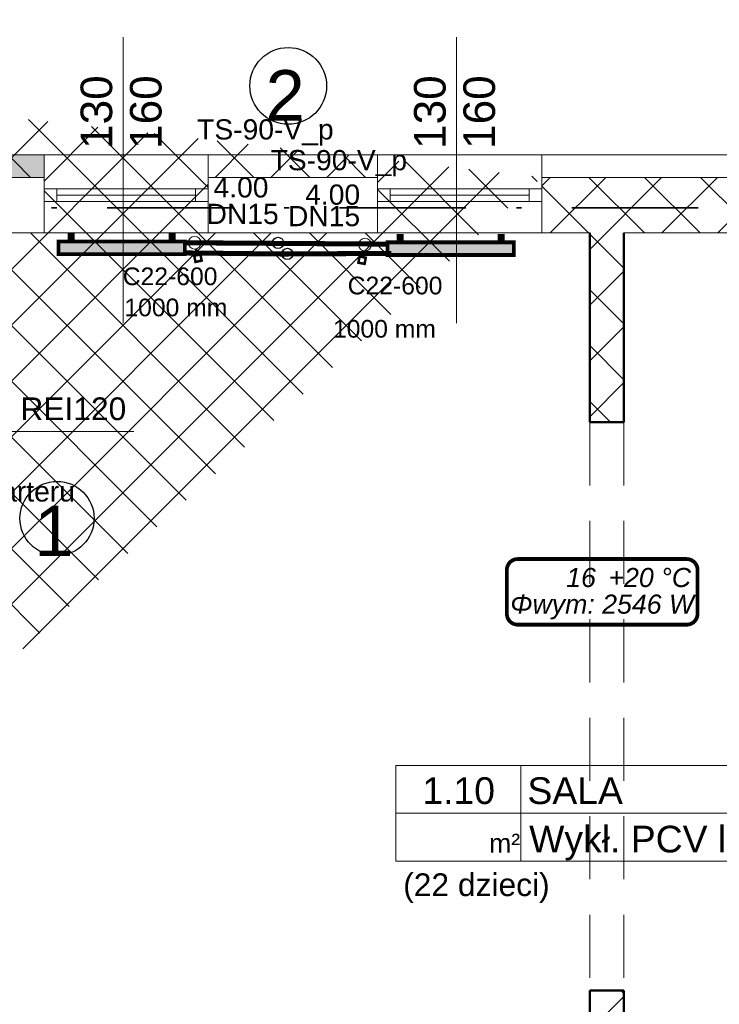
# Model space of a CAD drawing. Header units: millimetres. Extents: x 2215 to 12087, y 6991 to 11359.
# Tile 25 of 26: x 6075 to 6629, y 9806 to 10586. Entities that reach past the tile are written whole.
import ezdxf
from ezdxf.enums import TextEntityAlignment as Align
from ezdxf.lldxf.tags import DXFTag

# ---------------------------------------------------------------- set-up
doc = ezdxf.new("R2010")
doc.units = ezdxf.units.MM
doc.linetypes.add('Kropki i Kreski', pattern=[919.9999999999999, 500, -200, 20.00000000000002, -199.9999999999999])
doc.linetypes.add('Przerywana długa', pattern=[779.9999999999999, 500, -279.9999999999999])
for name, color, linetype in [('2D - Ogólne', 7, 'Continuous'), ('Drzwi Archicad', 7, 'Continuous'), ('IS_Text_Armatury_Therm', 7, 'Continuous'), ('IS_Text_Konstrukcji', 7, 'Continuous'), ('IS_Text_Odbiornikow_Therm', 7, 'Continuous'), ('Konstrukcja - Ściany zew', 7, 'Continuous'), ('Opisy - Teksty', 7, 'Continuous')]:
    doc.layers.add(name, color=color, linetype=linetype)
for name, color, linetype, lineweight in [('A_opisy', 81, 'Continuous', 13), ('A_stolarka', 20, 'Continuous', 15), ('A_widokowe', 160, 'Continuous', 18), ('A_ściany istniejące hatch', 82, 'Continuous', 9)]:
    doc.layers.add(name, color=color, linetype=linetype, lineweight=lineweight)
doc.layers.add('A_wełna mineralna', color=7, linetype='Continuous', lineweight=5, true_color=0x00d66b)
doc.layers.add('A_zakres opracowania', color=7, linetype='Continuous', lineweight=70, true_color=0xe00038)
for name, color, linetype, true_color in [('IS_Armatura_Therm', 7, 'SOLID', 0x000000), ('IS_Grafika', 7, 'SOLID', 0x000000), ('IS_Grzejniki_Plan_rzut', 7, 'SOLID', 0x000000), ('IS_Powrót', 5, 'DASH', 0x0000ff), ('IS_Zasilanie', 1, 'SOLID', 0xff0000)]:
    doc.layers.add(name, color=color, linetype=linetype, true_color=true_color)
doc.styles.get("Standard").update_dxf_attribs({"font": 'arial.ttf'})
doc.styles.add('STYL_AUTOMATYCZNY_1', font='arial.ttf')
tags = doc.linetypes.add('DASH', pattern=[15, 10, -5]).pattern_tags.tags
tags[6:7] = [DXFTag(74, 4), DXFTag(75, 0), DXFTag(340, '0'), DXFTag(46, 0.0), DXFTag(50, 0.0), DXFTag(44, 0.0), DXFTag(45, 0.0)]
tags[4:5] = [DXFTag(74, 4), DXFTag(75, 0), DXFTag(340, '0'), DXFTag(46, 0.0), DXFTag(50, 0.0), DXFTag(44, 0.0), DXFTag(45, 0.0)]
tags = doc.linetypes.add('SOLID', pattern=[10, 10, 0]).pattern_tags.tags
tags[6:7] = [DXFTag(74, 4), DXFTag(75, 0), DXFTag(340, '0'), DXFTag(46, 0.0), DXFTag(50, 0.0), DXFTag(44, 0.0), DXFTag(45, 0.0)]
tags[4:5] = [DXFTag(74, 4), DXFTag(75, 0), DXFTag(340, '0'), DXFTag(46, 0.0), DXFTag(50, 0.0), DXFTag(44, 0.0), DXFTag(45, 0.0)]

# ---------------------------------------------------------------- blocks, each defined once
blk = doc.blocks.new('Prosty otwór drzwiowy_10')
at = {"layer": 'Drzwi Archicad', "color": 7, "linetype": 'Continuous', "lineweight": 50}
for p, q in [((-2250, 0), (-2250, -270)), ((2250, 0), (2250, -270))]:
    blk.add_line(p, q, dxfattribs=at)
blk = doc.blocks.new('Ściana_139_1', base_point=(16377.73876412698, 22330))
at = {"layer": 'Konstrukcja - Ściany zew', "color": 7, "linetype": 'Continuous', "lineweight": 50}
for p, q in [((16377.73876412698, 20830), (16107.73876412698, 20830)), ((16377.73876412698, 16330), (16107.73876412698, 16330))]:
    blk.add_line(p, q, dxfattribs=at)
at = {"layer": 'Konstrukcja - Ściany zew', "color": 7, "linetype": 'Continuous', "lineweight": 50, "flags": 128}
for points in [[(16107.73876412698, 22330), (16107.73876412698, 20829.99998435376)], [(16377.73876412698, 20829.99998435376), (16377.73876412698, 22330)], [(16107.73876412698, 16330.00003769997), (16107.73876412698, 15599.99999999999)], [(16377.73876412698, 15599.99999999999), (16377.73876412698, 16330.00003769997)]]:
    blk.add_lwpolyline(points, dxfattribs=at)
at = {"layer": 'Drzwi Archicad', "color": 21, "linetype": 'Continuous', "lineweight": 13, "true_color": 0xff9955, "zscale": 1000, "rotation": 270}
blk.add_blockref('Prosty otwór drzwiowy_10', (16377.73876412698, 18580), dxfattribs=at)
blk = doc.blocks.new('*U122')
blk.add_line((63.8127706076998, 50), (63.8127706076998, 0))
for points in [[(262.568951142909, 25), (-1.608218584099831, 25), (-1.608218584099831, 50), (262.568951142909, 50)], [(63.8127706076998, 0), (-1.608218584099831, 0), (-1.608218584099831, 50), (63.8127706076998, 50)], [(-1.608218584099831, 3.552713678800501e-15), (262.568951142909, -3.042147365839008e-16), (262.568951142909, 25), (-1.608218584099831, 25)]]:
    blk.add_lwpolyline(points, close=True)
at = {"insert": (47.18280978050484, 14.32589765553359), "char_height": 10, "attachment_point": 1}
blk.add_mtext_dynamic_manual_height_columns('m²', width=64.84177150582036, gutter_width=75, heights=[0], dxfattribs=at)
blk.add_attdef('NR', text='', height=14).set_placement((31.27604232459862, 36.87371778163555), align=Align.MIDDLE_CENTER)
for tag, p in [('NAZWA_POM.', (67.27913792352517, 36.87371778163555)), ('WYKOŃCZENIE', (68.17839194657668, 11.49736833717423))]:
    blk.add_attdef(tag, text='', height=14).set_placement(p, align=Align.MIDDLE_LEFT)
blk.add_attdef('POW', text='', height=14).set_placement((41.48388954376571, 11.50248429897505), align=Align.MIDDLE_RIGHT)

msp = doc.modelspace()

# ---------------------------------------------------------------- hatches: boundary and pattern name
at = {"layer": 'A_wełna mineralna', "lineweight": 13, "true_color": 0x000000}
h = msp.add_hatch(color=18, dxfattribs=at)
h.dxf.hatch_style = 1
h.paths.add_polyline_path([(6094.561703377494, 10479.42952472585), (5618.561703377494, 10479.42952472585), (5618.561703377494, 10461.42952472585), (6094.561703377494, 10461.42952472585)])
at = {"layer": 'A_ściany istniejące hatch', "lineweight": 13, "true_color": 0x000000}
h = msp.add_hatch(dxfattribs=at)
h.set_pattern_fill('NET', color=18, scale=250, angle=45)
h.set_pattern_definition([(45, (37623.19275181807, 4864.106082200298), (-22.09708691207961, 22.09708691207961), []), (135, (37623.19275181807, 4864.106082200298), (-22.09708691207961, -22.09708691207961), [])])
h.paths.add_polyline_path([(5636.561703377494, 10020.42952679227), (5678.561703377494, 10020.42952397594), (5678.561703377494, 9758.429524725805), (5888.561703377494, 9758.429524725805), (5888.561703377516, 9716.429524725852), (5636.561703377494, 9716.429524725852)], flags=16)
h.paths.add_polyline_path([(6230.563354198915, 9744.429524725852), (6230.563354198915, 9684.429524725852), (6110.561703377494, 9684.429524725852), (6110.561703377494, 9524.429524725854), (6050.561703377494, 9524.429524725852), (6050.561703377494, 9716.429524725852), (6008.561703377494, 9716.429524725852), (6008.561703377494, 9758.429524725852), (6012.561703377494, 9758.429524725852), (6012.561703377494, 10417.42952472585), (5678.561703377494, 10417.42952472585), (5678.561703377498, 10371.42952472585), (5636.561703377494, 10371.42952472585), (5636.561703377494, 10461.42952472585), (6094.561703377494, 10461.42952472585), (6094.561700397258, 10417.42952472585), (6056.561703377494, 10417.42952472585), (6056.561703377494, 9744.429524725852)], flags=17)
h.paths.add_polyline_path([(6834.561703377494, 9744.429524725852), (6976.561703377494, 9744.429524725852), (6976.561703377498, 9806.429524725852), (7020.561703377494, 9806.429524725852), (7020.561703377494, 9521.429527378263), (6960.561703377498, 9521.429527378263), (6960.561703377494, 9684.429524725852), (6834.561703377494, 9684.429524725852)], flags=17)
h.paths.add_polyline_path([(6877.561703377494, 8864.429524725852), (6960.561703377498, 8864.429524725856), (6960.561703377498, 8979.429527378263), (7020.561703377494, 8979.429527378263), (7020.561703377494, 8806.429524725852), (6960.561703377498, 8806.429524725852), (6960.561703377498, 8839.429524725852), (6877.561703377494, 8839.429524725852)], flags=17)
h.paths.add_polyline_path([(6520.561703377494, 9434.429524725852), (6550.561703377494, 9434.429524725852), (6550.561703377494, 9404.429524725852), (6520.561703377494, 9404.429524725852)], flags=17)
h.paths.add_polyline_path([(6520.561703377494, 9140.429524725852), (6550.561703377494, 9140.429524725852), (6550.561703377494, 9170.429524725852), (6520.561703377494, 9170.429524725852)], flags=17)
h.paths.add_polyline_path([(6032.561703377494, 7594.429524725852), (6092.561703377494, 7594.429524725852), (6092.561703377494, 7434.429524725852), (6330.561703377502, 7434.429524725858), (6330.561703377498, 7614.429524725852), (6390.561703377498, 7614.429524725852), (6390.561703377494, 7434.429524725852), (6960.561703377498, 7434.429524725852), (6960.561703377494, 7584.429524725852), (7020.561703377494, 7584.429524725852), (7020.561703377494, 7374.429524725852), (6032.561703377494, 7374.429524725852)])
h.paths.add_polyline_path([(3550.561707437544, 10744.42952472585), (3763.561703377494, 10744.42952707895), (3763.56169834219, 10838.46374156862), (3788.561700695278, 10838.46373539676), (3788.561700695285, 10719.42952472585), (3550.561707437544, 10719.42952472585)], flags=17)
h.paths.add_polyline_path([(4183.561703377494, 10718.77503507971), (4218.561703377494, 10718.77503507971), (4218.561703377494, 10838.46373539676), (4183.561703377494, 10838.46373539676)], flags=17)
h.paths.add_polyline_path([(4473.561703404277, 8894.429524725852), (4543.561691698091, 8894.429524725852), (4543.561691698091, 8834.429524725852), (4473.561703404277, 8834.429524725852)], flags=17)
h.paths.add_polyline_path([(4883.56170340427, 8894.429524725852), (4953.56170340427, 8894.429524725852), (4953.56170340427, 8834.429524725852), (4883.56170340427, 8834.429524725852)], flags=17)
h.paths.add_polyline_path([(5324.561703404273, 8894.429524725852), (5392.561691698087, 8894.429524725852), (5392.561691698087, 8834.429524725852), (5324.561703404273, 8834.429524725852)], flags=17)
h.paths.add_polyline_path([(5527.56170340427, 8894.429524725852), (5608.561691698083, 8894.429524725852), (5608.561691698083, 8834.429524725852), (5527.56170340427, 8834.429524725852)], flags=17)
h.paths.add_polyline_path([(6110.561703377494, 9394.42952066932), (6050.561703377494, 9394.42952066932), (6050.561703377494, 9318.429524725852), (6110.561703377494, 9318.429524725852)], flags=17)
h.paths.add_polyline_path([(5678.561703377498, 10241.42952249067), (5636.561703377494, 10241.42952249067), (5636.561703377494, 10150.42952621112), (5678.561703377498, 10150.42952621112)], flags=16)
h.paths.add_polyline_path([(6224.561703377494, 10461.42952472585), (6358.561703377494, 10461.42952472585), (6358.561703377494, 10417.42952472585), (6224.561703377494, 10417.42952472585)], flags=17)
h.paths.add_polyline_path([(6976.561703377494, 10141.42952673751), (7020.561703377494, 10141.42952673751), (7020.561703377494, 10216.42952472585), (6976.561703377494, 10216.42952472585)], flags=17)
h.paths.add_polyline_path([(6976.561703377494, 9936.429524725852), (7020.561703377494, 9936.429524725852), (7020.561703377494, 10011.42952472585), (6976.561703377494, 10011.42952472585)], flags=17)
h.paths.add_polyline_path([(6960.561703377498, 9315.429529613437), (7020.561703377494, 9315.429529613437), (7020.561703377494, 9391.429527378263), (6960.561703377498, 9391.429527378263)], flags=17)
h.paths.add_polyline_path([(6960.561703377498, 9109.429529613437), (7020.561703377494, 9109.429529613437), (7020.561703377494, 9185.429527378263), (6960.561703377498, 9185.429527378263)], flags=17)
h.paths.add_polyline_path([(6960.561703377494, 8601.42952696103), (7020.561703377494, 8601.42952696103), (7020.561703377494, 8676.429524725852), (6960.561703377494, 8676.429524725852)], flags=17)
h.paths.add_polyline_path([(6960.561703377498, 8396.429526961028), (7020.561703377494, 8396.429526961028), (7020.561703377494, 8471.429524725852), (6960.561703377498, 8471.429524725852)], flags=17)
h.paths.add_polyline_path([(6960.561703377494, 7924.429526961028), (7020.561703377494, 7924.429526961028), (7020.561703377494, 7994.429524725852), (6960.561703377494, 7994.429524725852)], flags=17)
h.paths.add_polyline_path([(7020.561703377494, 7719.429524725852), (6960.561703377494, 7719.429524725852), (6960.561703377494, 7789.429524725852), (7020.561703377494, 7789.429524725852)], flags=17)
h.paths.add_polyline_path([(5735.561703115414, 7834.429524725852), (5805.561703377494, 7834.429524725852), (5805.561703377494, 7774.429524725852), (5735.561703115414, 7774.429524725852)], flags=17)
h.paths.add_polyline_path([(5530.561703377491, 7774.429524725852), (5600.561703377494, 7774.429524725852), (5600.561703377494, 7834.429524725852), (5530.561703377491, 7834.429524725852)], flags=17)
h.paths.add_polyline_path([(5325.561703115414, 7834.429524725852), (5395.561703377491, 7834.429524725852), (5395.561703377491, 7774.429524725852), (5325.561703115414, 7774.429524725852)], flags=17)
h.paths.add_polyline_path([(5068.561703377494, 7774.429524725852), (5190.561691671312, 7774.429524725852), (5190.561691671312, 7834.429524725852), (5068.561703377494, 7834.429524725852)], flags=17)
h.paths.add_polyline_path([(4863.561703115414, 7834.429524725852), (4933.561703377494, 7834.429524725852), (4933.561703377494, 7774.429524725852), (4863.561703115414, 7774.429524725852)], flags=17)
h.paths.add_polyline_path([(4658.561703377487, 7774.429524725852), (4728.561703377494, 7774.429524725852), (4728.561703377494, 7834.429524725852), (4658.561703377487, 7834.429524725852)], flags=17)
h.paths.add_polyline_path([(4453.561703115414, 7834.429524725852), (4523.561703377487, 7834.429524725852), (4523.561703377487, 7774.429524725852), (4453.561703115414, 7774.429524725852)], flags=17)
h.paths.add_polyline_path([(6342.561703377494, 7834.429524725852), (6256.061703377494, 7834.429524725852), (6256.077114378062, 7774.429524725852), (6330.561703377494, 7774.429524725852), (6330.561703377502, 7724.429524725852), (6390.561703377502, 7724.429524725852), (6390.561703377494, 7967.929524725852), (6342.561703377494, 7967.929524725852)], flags=17)
h.paths.add_polyline_path([(6146.061703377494, 7834.429524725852), (6146.077114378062, 7774.429524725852), (6092.561703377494, 7774.429524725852), (6092.561703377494, 7734.429524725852), (6032.561703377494, 7734.429524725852), (6032.561703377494, 7774.429524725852), (5940.561703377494, 7774.429524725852), (5940.561703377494, 7834.429524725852)], flags=17)
h.paths.add_polyline_path([(4158.561703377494, 7728.429524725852), (4218.561703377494, 7728.429524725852), (4218.561703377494, 7774.429524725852), (4318.561703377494, 7774.429524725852), (4318.561691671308, 7834.429524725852), (4158.561703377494, 7834.429524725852)], flags=17)
h.paths.add_polyline_path([(5948.56170340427, 8894.429524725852), (6050.561703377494, 8894.429524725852), (6050.561703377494, 9188.429524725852), (6110.561703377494, 9188.429520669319), (6110.561703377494, 8864.429524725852), (6127.561703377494, 8864.429524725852), (6127.561703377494, 8839.429524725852), (6110.561703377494, 8839.429524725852), (6110.561703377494, 8484.429524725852), (6137.561703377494, 8484.429524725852), (6137.561703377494, 8404.429524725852), (6110.561703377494, 8404.429524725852), (6110.561703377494, 8184.429524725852), (5935.061703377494, 8184.429524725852), (5935.061703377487, 8232.429524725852), (6070.561703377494, 8232.429524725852), (6070.561703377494, 8834.429524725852), (5948.56170314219, 8834.429524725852)], flags=17)
h.paths.add_polyline_path([(5743.56170340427, 8894.429524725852), (5813.56170340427, 8894.429524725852), (5813.56170340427, 8834.429524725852), (5780.561703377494, 8834.429524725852), (5780.561703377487, 8668.429524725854), (5748.561703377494, 8668.429528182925), (5748.561703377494, 8834.429524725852), (5743.561703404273, 8834.429524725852)], flags=17)
h.paths.add_polyline_path([(5501.561703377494, 8232.429524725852), (5748.561703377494, 8232.429524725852), (5748.561703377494, 8382.429530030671), (5780.561703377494, 8382.429526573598), (5780.56170337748, 8232.429524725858), (5825.061703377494, 8232.429524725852), (5825.061703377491, 8184.429524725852), (5501.561703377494, 8184.429524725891)], flags=17)
h.paths.add_polyline_path([(4512.561703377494, 8232.429524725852), (4512.561703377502, 8184.429524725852), (4752.561703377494, 8184.429524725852), (4752.561703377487, 8232.429524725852), (4748.56170340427, 8232.429524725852), (4748.56170340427, 8324.429524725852), (4720.56170340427, 8324.429524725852), (4720.561703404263, 8232.429524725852)], flags=17)
h.paths.add_polyline_path([(4158.561703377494, 8925.429524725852), (4218.561703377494, 8925.429524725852), (4218.561703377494, 8894.429524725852), (4338.561703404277, 8894.429524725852), (4338.561691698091, 8834.429524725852), (4198.561703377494, 8834.429524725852), (4198.561703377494, 8232.429524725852), (4402.561703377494, 8232.429524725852), (4402.561703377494, 8184.429524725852), (4158.561703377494, 8184.429524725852)], flags=17)
h.paths.add_polyline_path([(4218.561703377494, 9221.844599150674), (4158.561703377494, 9221.844599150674), (4158.561703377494, 9065.429535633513), (4218.561703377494, 9065.429535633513)], flags=17)
h.paths.add_polyline_path([(4218.561703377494, 9436.403087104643), (4158.561703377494, 9436.403087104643), (4158.561703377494, 9356.844601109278), (4218.561703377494, 9356.844601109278)], flags=17)
h.paths.add_polyline_path([(4218.561703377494, 9651.429524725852), (4158.561703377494, 9651.429524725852), (4158.561703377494, 9571.403096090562), (4218.561703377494, 9571.403096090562)], flags=17)
h.paths.add_polyline_path([(4218.561703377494, 9971.429524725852), (4158.561703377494, 9971.429524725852), (4158.561703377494, 9786.429524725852), (4218.561703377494, 9786.429524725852)], flags=17)
h.paths.add_polyline_path([(4218.561703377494, 10176.42952472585), (4158.561703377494, 10176.42952472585), (4158.561703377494, 10106.42953754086), (4218.561703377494, 10106.42953754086)], flags=17)
h.paths.add_polyline_path([(4218.561703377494, 10391.42952472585), (4158.561703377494, 10391.42952472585), (4158.561703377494, 10311.42952472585), (4218.561703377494, 10311.42952472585)], flags=17)
h.paths.add_polyline_path([(3168.561703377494, 10116.54587023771), (3108.561703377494, 10116.54587023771), (3108.561703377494, 10186.52585426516), (3168.561703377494, 10186.52585426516), (3168.561703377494, 10188.42952472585), (3628.561703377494, 10188.42952472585), (3628.561703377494, 10178.42952472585), (3597.461703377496, 10178.42952472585), (3597.461703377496, 10102.42952472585), (3582.461703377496, 10102.42952472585), (3582.461703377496, 10178.42952472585), (3326.561703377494, 10178.42952472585), (3326.561703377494, 10163.42636947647), (3319.561703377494, 10163.42636947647), (3319.561703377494, 10178.42952472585), (3168.561703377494, 10178.42952472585)])
h.paths.add_polyline_path([(3168.561703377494, 10061.42952472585), (3168.561703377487, 10068.42952472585), (3319.561703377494, 10068.42952472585), (3319.561703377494, 10073.42637020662), (3326.561703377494, 10073.42637020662), (3326.561703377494, 10050.94845653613), (3319.561703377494, 10050.94845601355), (3319.561703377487, 10061.42952472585)], flags=17)
h.paths.add_polyline_path([(3108.561703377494, 9981.545870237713), (3168.561703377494, 9981.545870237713), (3168.561703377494, 9951.429524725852), (3319.561703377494, 9951.429524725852), (3319.561703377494, 9960.94845674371), (3326.561703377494, 9960.94845674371), (3326.561703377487, 9951.429524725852), (3582.461703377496, 9951.429524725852), (3582.461703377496, 10007.42952472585), (3597.461703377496, 10007.42952472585), (3597.461703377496, 9951.429524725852), (3625.561703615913, 9951.429524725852), (3625.561703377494, 9936.429524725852), (3168.561703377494, 9936.429524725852), (3168.561703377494, 9911.065886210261), (3108.561703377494, 9911.065886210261)])
h.paths.add_polyline_path([(3108.561703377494, 9781.065886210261), (3168.561703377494, 9781.065886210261), (3168.561703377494, 9736.429524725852), (3760.561703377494, 9736.429524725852), (3760.561703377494, 9753.694879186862), (3808.561703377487, 9753.694879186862), (3808.561703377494, 9424.428694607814), (3760.561703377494, 9424.428694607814), (3760.561703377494, 9696.429524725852), (3168.561703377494, 9696.429524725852), (3168.561703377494, 9618.558378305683), (3108.561703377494, 9618.558378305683)])
h.paths.add_polyline_path([(3108.561703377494, 9278.57839427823), (3168.561703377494, 9278.57839427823), (3168.561703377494, 9256.429524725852), (3760.561703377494, 9256.429524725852), (3760.561703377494, 9314.428694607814), (3808.561703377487, 9314.428694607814), (3808.561703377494, 8917.428694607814), (3760.561703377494, 8917.428694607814), (3760.561703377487, 9231.429524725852), (3168.561703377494, 9231.429524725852), (3168.561703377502, 9208.362109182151), (3108.561703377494, 9208.362109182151)])
h.paths.add_polyline_path([(3108.561703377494, 8864.231440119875), (3168.561703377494, 8864.231440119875), (3168.561703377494, 8794.429524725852), (3760.561703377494, 8794.429524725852), (3760.561703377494, 8807.428694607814), (3808.561703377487, 8807.428694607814), (3808.561703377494, 8748.790455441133), (3760.561703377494, 8748.790455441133), (3760.561703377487, 8751.429524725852), (3168.561703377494, 8751.429524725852), (3168.561703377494, 8699.231440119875), (3108.561703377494, 8699.231440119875)])
h.paths.add_polyline_path([(3108.561703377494, 8564.231440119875), (3168.561703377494, 8564.231440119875), (3168.561703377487, 8509.649263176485), (3227.561703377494, 8509.649263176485), (3227.561703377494, 8651.346943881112), (3236.925484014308, 8651.346943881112), (3236.925482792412, 8645.346943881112), (3233.561703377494, 8645.346943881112), (3233.561703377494, 8509.649263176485), (3330.561703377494, 8509.649263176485), (3330.561703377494, 8645.346943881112), (3325.925482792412, 8645.346943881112), (3325.925482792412, 8651.346943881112), (3341.106911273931, 8651.346943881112), (3341.106911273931, 8645.346943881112), (3336.561703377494, 8645.346943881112), (3336.561703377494, 8509.649263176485), (3433.561703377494, 8509.649263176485), (3433.561703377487, 8645.346943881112), (3430.106911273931, 8645.346943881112), (3430.106910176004, 8651.346943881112), (3439.561703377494, 8651.346943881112), (3439.561703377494, 8616.346943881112), (3443.733391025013, 8616.346943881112), (3443.733391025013, 8610.346943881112), (3439.561703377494, 8610.346943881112), (3439.561703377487, 8509.649263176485), (3607.561703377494, 8509.649263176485), (3607.561703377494, 8610.346943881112), (3532.73339317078, 8610.346943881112), (3532.73339217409, 8616.346943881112), (3613.561703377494, 8616.346943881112), (3613.561703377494, 8509.649263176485), (3760.561703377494, 8509.649263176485), (3760.561703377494, 8638.790455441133), (3808.561703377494, 8638.790455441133), (3808.561703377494, 8491.935586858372), (3760.561703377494, 8491.935586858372), (3760.561703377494, 8494.649263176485), (3613.561703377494, 8494.649263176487), (3613.561703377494, 8452.349261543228), (3607.561703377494, 8452.349263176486), (3607.561703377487, 8494.649263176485), (3168.561703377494, 8494.649263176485), (3108.561703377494, 8494.649263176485)])
h.paths.add_polyline_path([(3108.561703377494, 9413.57839427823), (3168.561703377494, 9413.57839427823), (3168.561703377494, 9483.558378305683), (3108.561703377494, 9483.558378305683)])
h.paths.add_polyline_path([(3108.561703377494, 8999.231440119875), (3168.561703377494, 8999.231440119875), (3168.561703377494, 9073.362109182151), (3108.561703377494, 9073.362109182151)], flags=17)
h.paths.add_polyline_path([(3108.561703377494, 8289.669279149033), (3168.561703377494, 8289.669279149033), (3168.561703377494, 8359.649263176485), (3108.561703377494, 8359.649263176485)], flags=17)
h.paths.add_polyline_path([(3108.561703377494, 8084.689295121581), (3108.561703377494, 8154.669279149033), (3168.561703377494, 8154.669279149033), (3168.561703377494, 8144.669279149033), (3215.561703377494, 8144.669279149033), (3215.561703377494, 8315.649279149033), (3226.772422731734, 8315.649279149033), (3226.772422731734, 8309.649279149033), (3221.561703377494, 8309.649279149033), (3221.561703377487, 8144.669279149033), (3320.561703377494, 8144.669279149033), (3320.561703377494, 8309.649279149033), (3315.772425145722, 8309.649279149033), (3315.772425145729, 8315.649279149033), (3331.073562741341, 8315.649279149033), (3331.073562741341, 8309.649279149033), (3326.561703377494, 8309.649279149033), (3326.561703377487, 8144.669279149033), (3423.561703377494, 8144.669279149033), (3423.561703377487, 8309.649279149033), (3420.073564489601, 8309.649279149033), (3420.073561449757, 8315.649279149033), (3434.10690999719, 8315.649279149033), (3434.106911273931, 8309.649279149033), (3429.561703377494, 8309.649279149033), (3429.561703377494, 8144.669279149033), (3526.561703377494, 8144.669279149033), (3526.561703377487, 8309.649279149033), (3523.106911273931, 8309.649279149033), (3523.106911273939, 8315.649279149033), (3526.561703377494, 8315.649279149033), (3526.561703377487, 8359.649263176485), (3607.561703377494, 8359.649263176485), (3607.561703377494, 8363.349262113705), (3613.561703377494, 8363.349262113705), (3613.561703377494, 8349.321729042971), (3607.561703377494, 8349.321729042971), (3607.561703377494, 8353.649263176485), (3532.561703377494, 8353.649263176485), (3532.561703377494, 8144.669279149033), (3607.561703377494, 8144.669279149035), (3607.561703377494, 8260.321724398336), (3613.561703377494, 8260.321726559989), (3613.561703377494, 8144.669279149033), (3760.561703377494, 8144.669279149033), (3760.561703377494, 8381.935586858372), (3808.561703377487, 8381.93558685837), (3808.561703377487, 7948.129524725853), (3760.561703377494, 7948.129524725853), (3760.561703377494, 8129.669279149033), (3613.561703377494, 8129.669279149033), (3613.561703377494, 8032.159770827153), (3607.561703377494, 8032.159770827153), (3607.561703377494, 8129.669279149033), (3532.561703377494, 8129.669279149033), (3532.561703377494, 7936.829524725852), (3607.561703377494, 7936.829524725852), (3607.561703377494, 7943.159770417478), (3613.561703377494, 7943.159770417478), (3613.561703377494, 7927.129525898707), (3607.561703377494, 7927.129524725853), (3607.561703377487, 7930.829524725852), (3526.561703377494, 7930.829524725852), (3526.561703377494, 8004.429524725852), (3523.106911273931, 8004.429524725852), (3523.106911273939, 8010.429524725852), (3526.561703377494, 8010.429524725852), (3526.561703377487, 8129.669279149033), (3429.561703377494, 8129.669279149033), (3429.561703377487, 8010.429524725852), (3434.106910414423, 8010.429524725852), (3434.106911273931, 8004.429524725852), (3420.073562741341, 8004.429524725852), (3420.073564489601, 8010.429524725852), (3423.561703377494, 8010.429524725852), (3423.561703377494, 8129.669279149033), (3326.561703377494, 8129.669279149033), (3326.561703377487, 8010.429524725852), (3331.073562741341, 8010.429524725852), (3331.073562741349, 8004.429524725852), (3315.772424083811, 8004.429524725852), (3315.772425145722, 8010.429524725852), (3320.561703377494, 8010.429524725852), (3320.561703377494, 8129.669279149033), (3221.561703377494, 8129.669279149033), (3221.561703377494, 8010.429524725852), (3226.772424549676, 8010.429524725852), (3226.772422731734, 8004.429524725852), (3215.561703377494, 8004.429524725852), (3215.561703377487, 8129.669279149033), (3168.561703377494, 8129.669279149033), (3168.561703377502, 8084.689295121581)])
h.paths.add_polyline_path([(3228.561703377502, 7693.429524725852), (3168.561703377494, 7693.429524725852), (3168.561703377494, 7774.429524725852), (3108.561703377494, 7774.429524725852), (3108.561703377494, 7949.689295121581), (3168.561703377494, 7949.689295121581), (3168.561703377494, 7834.429524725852), (3607.561703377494, 7834.429524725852), (3607.561703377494, 7838.129524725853), (3613.561703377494, 7838.12952596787), (3613.561703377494, 7834.429524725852), (3760.561703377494, 7834.429524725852), (3760.561703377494, 7838.129524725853), (3808.561703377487, 7838.129524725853), (3808.561703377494, 7783.429525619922), (3783.561703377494, 7783.429524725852), (3783.561703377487, 7794.429524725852), (3613.561703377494, 7794.429524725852), (3613.561703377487, 7789.689295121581), (3607.561703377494, 7789.689295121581), (3607.561703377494, 7794.429524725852), (3423.561703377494, 7794.429524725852), (3423.561703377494, 7754.176359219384), (3398.561703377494, 7754.176359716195), (3398.561703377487, 7794.429524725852), (3228.561703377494, 7794.429524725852)])
h.paths.add_polyline_path([(3228.561703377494, 7444.429524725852), (3228.561703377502, 7483.429524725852), (3168.561703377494, 7483.429524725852), (3168.561703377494, 7384.429524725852), (4218.561703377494, 7384.429524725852), (4218.561703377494, 7588.429524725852), (4158.561703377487, 7588.429524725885), (4158.561703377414, 7444.429524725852)])
edge = h.paths.add_edge_path()
edge.add_line((6488.561703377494, 10461.42952472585), (6488.561699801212, 10417.42952472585))
edge.add_line((6488.561699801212, 10417.42952472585), (6526.561703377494, 10417.42952472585))
edge.add_line((6526.561703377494, 10417.42952472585), (6526.561703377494, 10267.42952472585))
edge.add_line((6526.561703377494, 10267.42952472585), (6553.561703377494, 10267.42952472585))
edge.add_line((6553.561703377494, 10267.42952472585), (6553.561703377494, 10417.42952472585))
edge.add_line((6553.561703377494, 10417.42952472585), (6976.561703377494, 10417.42952472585))
edge.add_line((6976.561703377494, 10417.42952472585), (6976.561703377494, 10346.42952298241))
edge.add_line((6976.561703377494, 10346.42952298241), (7020.561703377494, 10346.42952472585))
edge.add_line((7020.561703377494, 10346.42952472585), (7020.561703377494, 10461.42952472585))
edge.add_line((7020.561703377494, 10461.42952472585), (6488.561703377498, 10461.42956796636))
edge.add_line((3153.561703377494, 10838.46374156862), (3188.561703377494, 10838.46374156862))
edge.add_line((3188.561703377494, 10838.46374156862), (3188.561710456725, 10744.42952707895))
edge.add_line((3188.561710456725, 10744.42952707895), (3370.561703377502, 10744.42952707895))
edge.add_line((3370.561703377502, 10744.42952707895), (3370.5617075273, 10719.42952472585))
edge.add_line((3370.5617075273, 10719.42952472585), (3153.561703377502, 10719.42952472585))
edge.add_line((3153.561703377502, 10719.42952472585), (3153.561703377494, 10838.46373539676))
edge.add_line((4748.56170340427, 8434.429524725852), (4720.56170340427, 8434.429524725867))
edge.add_line((4720.56170340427, 8434.429524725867), (4720.561703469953, 8719.429524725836))
edge.add_line((4720.561703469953, 8719.429524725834), (4748.561703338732, 8719.429524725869))
edge.add_line((4748.561703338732, 8719.42952472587), (4748.561703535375, 8639.448574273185))
edge.add_line((4748.561703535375, 8639.448574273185), (4748.561703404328, 8547.820967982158))
edge.add_line((4748.561703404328, 8547.820967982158), (4748.561703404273, 8444.429524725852))
edge.add_line((4748.561703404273, 8444.429524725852), (4748.561691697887, 8434.429524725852))
edge.add_line((4058.561703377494, 10716.42952472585), (4218.561703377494, 10716.42952472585))
edge.add_line((4218.561703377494, 10716.42952472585), (4218.561703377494, 10526.42952472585))
edge.add_line((4218.561703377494, 10526.42952472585), (4158.561703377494, 10526.42952472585))
edge.add_line((4158.561703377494, 10526.42952472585), (4158.561703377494, 10656.42952472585))
edge.add_line((4158.561703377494, 10656.42952472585), (4058.561703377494, 10656.42952472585))
edge.add_line((4058.561703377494, 10656.42952472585), (4058.561701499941, 10716.42952472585))
edge.add_line((3550.561709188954, 10716.42952472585), (3908.561703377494, 10716.42952472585))
edge.add_line((3908.561703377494, 10716.42952472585), (3908.561703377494, 10656.42952472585))
edge.add_line((3908.561703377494, 10656.42952472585), (3808.561703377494, 10656.42952472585))
edge.add_line((3808.561703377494, 10656.42952472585), (3808.561703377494, 9863.694879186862))
edge.add_line((3808.561703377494, 9863.694879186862), (3760.561703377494, 9863.694879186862))
edge.add_line((3760.561703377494, 9863.694879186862), (3760.561703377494, 9936.429524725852))
edge.add_line((3760.561703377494, 9936.429524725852), (3720.561706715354, 9936.429524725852))
edge.add_line((3720.561706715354, 9936.429524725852), (3720.561703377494, 9951.429524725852))
edge.add_line((3720.561703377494, 9951.429524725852), (3760.561703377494, 9951.429524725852))
edge.add_line((3760.561703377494, 9951.429524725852), (3760.561703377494, 10656.42952472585))
edge.add_line((3760.561703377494, 10656.42952472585), (3550.561708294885, 10656.42952472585))
edge.add_line((3550.561708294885, 10656.42952472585), (3550.561703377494, 10716.42952472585))
edge.add_line((3398.561703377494, 7654.176359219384), (3423.561703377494, 7654.176358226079))
edge.add_line((3423.561703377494, 7654.176358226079), (3423.561703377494, 7619.429524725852))
edge.add_line((3423.561703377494, 7619.429524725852), (3783.561703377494, 7619.429524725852))
edge.add_line((3783.561703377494, 7619.429524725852), (3783.561703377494, 7685.461691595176))
edge.add_line((3783.561703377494, 7685.461691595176), (3808.561703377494, 7685.461691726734))
edge.add_line((3808.561703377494, 7685.461691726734), (3808.561703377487, 7614.429524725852))
edge.add_line((3808.561703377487, 7614.429524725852), (3478.561703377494, 7614.429524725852))
edge.add_line((3478.561703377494, 7614.429524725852), (3478.561703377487, 7594.429524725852))
edge.add_line((3478.561703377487, 7594.429524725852), (3398.561703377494, 7594.429524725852))
edge.add_line((3398.561703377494, 7594.429524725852), (3398.56170575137, 7654.176359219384))
h.paths.add_polyline_path([(5178.561703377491, 8719.429524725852), (5138.561703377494, 8719.429524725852), (5138.561703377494, 8232.429524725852), (4862.561703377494, 8232.429524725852), (4862.561703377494, 8184.429524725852), (5391.561703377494, 8184.429524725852), (5391.561703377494, 8232.429524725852), (5178.561703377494, 8232.429524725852)], flags=17)
h.paths.add_polyline_path([(5138.561703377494, 8819.429524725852), (5178.561703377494, 8819.429524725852), (5178.561703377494, 8834.429524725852), (5189.561703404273, 8834.429524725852), (5189.561703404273, 8894.429524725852), (5088.56170340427, 8894.429524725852), (5088.561703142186, 8834.429524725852), (5138.561703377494, 8834.429524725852)], flags=17)
h.paths.add_polyline_path([(6659.561702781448, 9684.429524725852), (6405.563354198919, 9684.429524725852), (6405.563357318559, 9744.429524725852), (6526.561703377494, 9744.429524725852), (6526.561703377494, 9817.42952849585), (6553.561703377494, 9817.42952849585), (6553.561703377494, 9744.429524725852), (6659.561702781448, 9744.429524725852)], flags=17)
h.paths.add_polyline_path([(6448.05788607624, 8441.429524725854), (6458.057886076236, 8441.429524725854), (6458.057886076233, 8456.429524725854), (6448.057886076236, 8456.429524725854)], flags=17)
h.paths.add_polyline_path([(6538.057886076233, 8613.429524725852), (6553.057886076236, 8613.429524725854), (6553.057886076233, 8839.429524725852), (6593.561703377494, 8839.429524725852), (6593.561707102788, 8864.429524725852), (6237.561703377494, 8864.429524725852), (6237.561703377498, 8839.429524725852), (6298.561703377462, 8839.42952472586), (6298.561703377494, 8613.429524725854), (6316.561703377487, 8613.429524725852), (6316.561703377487, 8623.429524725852), (6308.561703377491, 8623.429524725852), (6308.561703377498, 8839.429524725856), (6448.057886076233, 8839.429524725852), (6448.057886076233, 8623.429524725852), (6401.561702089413, 8623.429524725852), (6401.561702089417, 8613.429524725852), (6463.057887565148, 8613.429524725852), (6463.057887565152, 8623.429524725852), (6458.057886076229, 8623.429524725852), (6458.057886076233, 8839.429524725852), (6543.057886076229, 8839.429524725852), (6543.057886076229, 8623.429524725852), (6538.057886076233, 8623.429524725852)], flags=17)
h.paths.add_polyline_path([(6308.561703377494, 8456.429524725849), (6298.561703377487, 8456.429524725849), (6298.561703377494, 8232.429524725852), (6240.561703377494, 8232.429524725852), (6240.561703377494, 8184.429524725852), (6342.561703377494, 8184.429524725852), (6342.561703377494, 8077.929524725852), (6390.561703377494, 8077.929524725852), (6390.561703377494, 8184.429524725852), (6960.561703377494, 8184.429524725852), (6960.561703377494, 8129.429526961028), (7020.561703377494, 8129.429524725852), (7020.561703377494, 8266.429524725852), (6960.561703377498, 8266.429524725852), (6960.561703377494, 8232.429524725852), (6458.057886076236, 8232.429524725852), (6458.057886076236, 8341.429524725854), (6448.057886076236, 8341.429524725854), (6448.057886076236, 8232.429524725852), (6308.561703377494, 8232.429524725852)], flags=17)
h.paths.add_polyline_path([(3108.561703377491, 10526.50583829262), (3168.561703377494, 10526.50583829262), (3168.561703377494, 10656.42952472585), (3370.561695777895, 10656.42952472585), (3370.561695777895, 10716.42952472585), (3108.561703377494, 10716.42952472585)])
h.paths.add_polyline_path([(3168.561703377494, 10391.50583829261), (3108.561703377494, 10391.50583829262), (3108.561703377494, 10321.52585426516), (3168.561703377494, 10321.52585426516)])
at = {"layer": 'IS_Grzejniki_Plan_rzut', "ltscale": 10}
for points in [[(6205.998554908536, 10410.60416100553), (6105.998554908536, 10410.60416100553), (6105.998554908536, 10400.60416100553), (6205.998554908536, 10400.60416100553)], [(6466.485750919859, 10409.98662490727), (6366.485750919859, 10409.98662490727), (6366.485750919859, 10399.98662490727), (6466.485750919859, 10399.98662490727)]]:
    msp.add_hatch(color=8, dxfattribs=at).paths.add_polyline_path(points)
at = {"layer": 'IS_Powrót'}
h = msp.add_hatch(color=256, dxfattribs=at)
edge = h.paths.add_edge_path()
edge.add_arc((6283.706346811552, 10400.75755337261), 2.400000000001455, 90, 450)

# ---------------------------------------------------------------- linework, layer by layer
at = {"color": 1}
msp.add_circle((6279.814168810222, 10409.57647049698), 4.45926002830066, dxfattribs=at)
at = {"color": 5}
msp.add_circle((6287.184149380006, 10400.80340419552), 4.45926002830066, dxfattribs=at)
at = {"layer": '2D - Ogólne', "color": 18, "linetype": 'Continuous', "lineweight": 13, "true_color": 0x000000}
for p, q in [((6157.061703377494, 10572.51978657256), (6157.061703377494, 10346.0291519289)), ((6421.061703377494, 10572.51978657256), (6421.061703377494, 10346.0291519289)), ((6094.561703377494, 10461.42952472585), (5636.561703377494, 10461.42952472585)), ((6358.561703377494, 10461.42952472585), (6224.561703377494, 10461.42952472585)), ((7020.561703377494, 10461.42952472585), (6488.561703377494, 10461.42952472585))]:
    msp.add_line(p, q, dxfattribs=at)
at = {"layer": '2D - Ogólne', "color": 18, "linetype": 'Przerywana długa', "lineweight": 13, "ltscale": 0.1, "true_color": 0x000000}
for p, q in [((6526.561703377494, 10267.42952472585), (6526.561703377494, 9817.429524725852)), ((6553.561703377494, 10267.42952472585), (6553.561703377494, 9817.429524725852))]:
    msp.add_line(p, q, dxfattribs=at)
at = {"layer": 'A_opisy', "color": 18, "lineweight": 13, "true_color": 0x000000}
msp.add_line((6165.633956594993, 10260.12703976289), (6004.556033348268, 10260.12703976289), dxfattribs=at)
at = {"layer": 'A_stolarka', "color": 18, "lineweight": 13, "true_color": 0x000000}
for p, q in [((6104.561699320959, 10452.42952472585), (6214.561699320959, 10452.42952472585)), ((6368.561699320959, 10452.42952472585), (6478.561699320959, 10452.42952472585)), ((6104.561699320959, 10447.42952472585), (6214.561699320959, 10447.42952472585)), ((6368.561699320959, 10447.42952472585), (6478.561699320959, 10447.42952472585)), ((6104.561699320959, 10442.42952472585), (6214.561699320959, 10442.42952472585)), ((6368.561699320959, 10442.42952472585), (6478.561699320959, 10442.42952472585))]:
    msp.add_line(p, q, dxfattribs=at)
for points in [[(6094.561699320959, 10452.42952472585), (6094.561699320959, 10442.42952472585), (6104.561699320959, 10442.42952472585), (6104.561699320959, 10452.42952472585)], [(6214.561699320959, 10452.42952472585), (6214.561699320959, 10442.42952472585), (6224.561699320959, 10442.42952472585), (6224.561699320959, 10452.42952472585)], [(6358.561699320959, 10452.42952472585), (6358.561699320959, 10442.42952472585), (6368.561699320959, 10442.42952472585), (6368.561699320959, 10452.42952472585)], [(6478.561699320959, 10452.42952472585), (6478.561699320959, 10442.42952472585), (6488.561699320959, 10442.42952472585), (6488.561699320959, 10452.42952472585)]]:
    msp.add_lwpolyline(points, close=True, dxfattribs=at)
at = {"layer": 'A_widokowe', "color": 18, "lineweight": 13, "true_color": 0x000000}
for p, q in [((6224.561703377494, 10479.42952472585), (6094.56170114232, 10479.42952472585)), ((6488.561703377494, 10479.42952472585), (6358.56170114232, 10479.42952472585)), ((6224.561703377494, 10417.42952472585), (6094.56170114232, 10417.42952472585)), ((6488.561703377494, 10417.42952472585), (6358.56170114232, 10417.42952472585))]:
    msp.add_line(p, q, dxfattribs=at)
at = {"layer": 'A_zakres opracowania', "linetype": 'Kropki i Kreski', "lineweight": 35, "ltscale": 0.2}
msp.add_lwpolyline([(6072.561703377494, 7414.429524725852), (6980.561703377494, 7414.429524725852), (6980.561703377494, 10437.42952591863), (5988.561703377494, 10437.42952353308), (5988.561703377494, 9778.429524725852), (5868.561703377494, 9778.429524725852), (5868.561703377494, 9678.429524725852), (6090.561703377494, 9678.429524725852), (6090.561703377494, 9569.429524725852), (5617.561703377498, 9569.429524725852), (5617.561703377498, 9349.429524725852), (6090.561703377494, 9349.429524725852), (6090.561703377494, 8854.429524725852), (4138.561703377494, 8854.429524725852), (4138.561703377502, 7814.429524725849), (5219.561703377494, 7814.429524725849), (5219.561703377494, 7596.429524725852), (5724.561703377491, 7596.429524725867), (5724.561703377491, 7336.429524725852), (6072.561703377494, 7336.429524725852)], close=True, dxfattribs=at)
at = {"layer": 'IS_Armatura_Therm', "color": 1, "ltscale": 10, "true_color": 0xff0000, "const_width": 2}
for points in [[(6214.840678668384, 10404.77964412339), (6215.87845868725, 10399.88852843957)], [(6213.432900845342, 10399.36963843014), (6214.470680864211, 10394.47852274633), (6219.361796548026, 10395.51630276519), (6218.324016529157, 10400.40741844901), (6213.432900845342, 10399.36963843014)], [(6344.355554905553, 10398.77943132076), (6343.436859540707, 10393.86455606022), (6348.351734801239, 10392.94586069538), (6349.270430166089, 10397.86073595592), (6344.355554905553, 10398.77943132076)], [(6347.731687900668, 10403.23495889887), (6346.812992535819, 10398.32008363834)]]:
    msp.add_lwpolyline(points, dxfattribs=at)
at = {"layer": 'IS_Armatura_Therm', "color": 1, "lineweight": 20, "ltscale": 10, "true_color": 0xff0000}
for centre in [(6213.802898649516, 10409.6707598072), (6348.650383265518, 10408.14983415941)]:
    msp.add_ellipse(centre, major_axis=(5, 0), ratio=1, dxfattribs=at)
at = {"layer": 'IS_Grzejniki_Plan_rzut', "ltscale": 10, "const_width": 3}
for points in [[(6114.748554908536, 10410.60416100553), (6114.748554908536, 10415.60416100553), (6117.248554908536, 10415.60416100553), (6117.248554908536, 10410.60416100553)], [(6197.248554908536, 10410.60416100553), (6197.248554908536, 10415.60416100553), (6194.748554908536, 10415.60416100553), (6194.748554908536, 10410.60416100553)], [(6375.235750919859, 10409.98662490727), (6375.235750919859, 10414.98662490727), (6377.735750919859, 10414.98662490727), (6377.735750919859, 10409.98662490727)], [(6457.735750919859, 10409.98662490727), (6457.735750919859, 10414.98662490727), (6455.235750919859, 10414.98662490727), (6455.235750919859, 10409.98662490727)], [(6205.998554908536, 10410.60416100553), (6105.998554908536, 10410.60416100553), (6105.998554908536, 10400.60416100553), (6205.998554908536, 10400.60416100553), (6205.998554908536, 10410.60416100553)], [(6466.485750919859, 10409.98662490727), (6366.485750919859, 10409.98662490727), (6366.485750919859, 10399.98662490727), (6466.485750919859, 10399.98662490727), (6466.485750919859, 10409.98662490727)]]:
    msp.add_lwpolyline(points, dxfattribs=at)
at = {"layer": 'IS_Powrót', "ltscale": 10, "const_width": 4}
for points in [[(6205.85634681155, 10401.60755337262), (6283.706346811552, 10400.75755337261)], [(6369.406346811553, 10401.25755337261), (6283.706346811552, 10400.75755337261)]]:
    msp.add_lwpolyline(points, dxfattribs=at)
at = {"layer": 'IS_Text_Konstrukcji', "color": 18, "linetype": 'SOLID', "ltscale": 10, "true_color": 0x000000, "const_width": 3}
msp.add_lwpolyline([(6469.634167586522, 10107.13879191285), (6603.30083425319, 10107.13879191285, 0.414214), (6611.967500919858, 10115.80545857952), (6611.967500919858, 10150.47212524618, 0.414214), (6603.30083425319, 10159.13879191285), (6469.634167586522, 10159.13879191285, 0.414214), (6460.967500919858, 10150.47212524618), (6460.967500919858, 10115.80545857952, 0.414214), (6469.634167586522, 10107.13879191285)], format="xyb", dxfattribs=at)
at = {"layer": 'IS_Zasilanie', "ltscale": 10, "const_width": 4}
msp.add_lwpolyline([(6365.456346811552, 10408.60755337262), (6206.35634681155, 10409.65755337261)], dxfattribs=at)
at = {"layer": 'Konstrukcja - Ściany zew', "color": 18, "linetype": 'Continuous', "lineweight": 13, "true_color": 0x000000}
for p, q in [((5618.561703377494, 10479.42952472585), (6094.561703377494, 10479.42952472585)), ((6094.561703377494, 10447.42952472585), (6094.561703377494, 10479.42952472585)), ((6224.561703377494, 10447.42952472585), (6224.561703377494, 10479.42952472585)), ((6358.561703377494, 10447.42952472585), (6358.561703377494, 10479.42952472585)), ((6488.561703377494, 10447.42952472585), (6488.561703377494, 10479.42952472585)), ((6094.561703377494, 10437.42952472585), (6094.561703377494, 10447.42952472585)), ((6224.561703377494, 10437.42952472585), (6224.561703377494, 10447.42952472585)), ((6358.561703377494, 10437.42952472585), (6358.561703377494, 10447.42952472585)), ((6488.561703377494, 10437.42952472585), (6488.561703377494, 10447.42952472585)), ((6094.561703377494, 10417.42952472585), (6094.561703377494, 10437.42952472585)), ((6224.561703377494, 10417.42952472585), (6224.561703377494, 10437.42952472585)), ((6358.561703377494, 10417.42952472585), (6358.561703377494, 10437.42952472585)), ((6488.561703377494, 10417.42952472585), (6488.561703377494, 10437.42952472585))]:
    msp.add_line(p, q, dxfattribs=at)
at = {"layer": 'Konstrukcja - Ściany zew', "color": 18, "linetype": 'Continuous', "lineweight": 13, "true_color": 0x000000, "flags": 128}
for points in [[(6358.561705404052, 10479.42952472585), (6224.561699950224, 10479.42952472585)], [(6976.561703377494, 10479.42952472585), (6488.561705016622, 10479.42952472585)], [(6056.561703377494, 10417.42952472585), (6094.561700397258, 10417.42952472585)], [(6224.561697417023, 10417.42952472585), (6358.561702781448, 10417.42952472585)], [(6488.561699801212, 10417.42952472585), (6526.561703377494, 10417.42952472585)], [(6553.561703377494, 10417.42952472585), (6976.561703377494, 10417.42952472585)]]:
    msp.add_lwpolyline(points, dxfattribs=at)
at = {"layer": 'Opisy - Teksty'}
for centre, radius in [((6287.893199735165, 10533.93182470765), 30.38554232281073), ((6104.850038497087, 10191.28599118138), 29.34453227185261)]:
    msp.add_circle(centre, radius, dxfattribs=at)

# ---------------------------------------------------------------- block references
at = {"layer": 'A_opisy', "color": 18, "lineweight": 13, "true_color": 0x000000}
ref = msp.add_blockref('*U122', (6375.544488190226, 9919.919369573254), dxfattribs=dict(at, xscale=1.512, yscale=1.512, zscale=1.512))
ref.add_attrib('NR', '1.10', dxfattribs={"layer": '0', "height": 21.168}).set_placement((6422.833864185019, 9975.672430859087), align=Align.MIDDLE_CENTER)
ref.add_attrib('NAZWA_POM.', 'SALA', dxfattribs={"layer": '0', "height": 21.168}).set_placement((6477.270544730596, 9975.672430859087), align=Align.MIDDLE_LEFT)
ref.add_attrib('WYKOŃCZENIE', 'Wykł. PCV lub dywan.', dxfattribs={"layer": '0', "height": 21.168}).set_placement((6478.63021681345, 9937.30339049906), align=Align.MIDDLE_LEFT)
at = {"layer": 'Konstrukcja - Ściany zew', "color": 18, "lineweight": 13, "true_color": 0x000000, "xscale": 0.1, "yscale": 0.1, "zscale": 0.1}
msp.add_blockref('Ściana_139_1', (6553.561703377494, 10417.42952472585), dxfattribs=at)

# ---------------------------------------------------------------- texts
at = {"layer": 'A_opisy', "color": 18, "lineweight": 13, "true_color": 0x000000, "char_height": 18, "attachment_point": 1}
for s, width, heights, insert in [('REI120', 82.88730268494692, [27.02964889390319], (6075.775569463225, 10287.1566886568)), ('\\pi5.80213;(22 dzieci)', 125.1663279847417, [34.11851378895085], (6373.112861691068, 9910.172372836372))]:
    msp.add_mtext_dynamic_manual_height_columns(s, width=width, gutter_width=12.5, heights=heights, dxfattribs=dict(at, insert=insert))
at = {"layer": 'IS_Grafika', "char_height": 40, "attachment_point": 2}
for s, insert in [('\\fArial|b0|i0;2', (6285.477500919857, 10546.43879191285)), ('1', (6102.401585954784, 10201.48222640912))]:
    msp.add_mtext(s, dxfattribs=dict(at, insert=insert))
at = {"layer": 'IS_Text_Armatury_Therm', "color": 18, "linetype": 'SOLID', "ltscale": 10, "true_color": 0x000000, "char_height": 16}
for s, insert, attachment_point in [('\\fArial|b0|i0;TS-90-V_p', (6215.765878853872, 10486.63628299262), 7), ('\\fArial|b0|i0;TS-90-V_p', (6382.001641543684, 10462.28309523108), 9), ('\\fArial|b0|i0;4.00', (6228.751483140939, 10445.32506935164), 7), ('\\fArial|b0|i0;4.00', (6344.810902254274, 10439.57899273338), 9), ('\\fArial|b0|i0;DN15  ', (6223.190670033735, 10424.28913389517), 7), ('\\fArial|b0|i0;DN15  ', (6344.810902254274, 10422.57899273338), 9), ('DN15 pod stropem parteru  ', (5854.403993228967, 10199.85236607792), 7)]:
    msp.add_mtext(s, dxfattribs=dict(at, insert=insert, attachment_point=attachment_point))
at = {"layer": 'IS_Text_Konstrukcji', "color": 18, "linetype": 'SOLID', "ltscale": 10, "true_color": 0x000000, "char_height": 15.12}
for s, insert, attachment_point in [('\\fArial|b0|i1;16', (6531.467500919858, 10136.73879191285), 9), ('\\fArial|b0|i1;+20 °C', (6541.467500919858, 10136.73879191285), 7), ('\\fArial|b0|i1;Φwym: 2546 W', (6536.467500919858, 10130.97879191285), 2)]:
    msp.add_mtext(s, dxfattribs=dict(at, insert=insert, attachment_point=attachment_point))
at = {"layer": 'IS_Text_Odbiornikow_Therm', "color": 18, "linetype": 'SOLID', "ltscale": 10, "true_color": 0x000000, "char_height": 14}
for s, insert, attachment_point in [('\\fArial|b0|i0;C22-600', (6156.852532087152, 10390.08753044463), 1), ('\\fArial|b0|i0;C22-600', (6334.96639908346, 10382.78468323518), 1), ('\\fArial|b0|i0;1000 mm', (6239.679185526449, 10365.43541032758), 3), ('\\fArial|b0|i0;1000 mm', (6404.830869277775, 10348.52245129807), 3)]:
    msp.add_mtext(s, dxfattribs=dict(at, insert=insert, attachment_point=attachment_point))
at = {"layer": 'Opisy - Teksty', "color": 18, "linetype": 'Continuous', "lineweight": 13, "true_color": 0x000000, "char_height": 24.99999999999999, "attachment_point": 2, "rotation": 89.99999999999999, "line_spacing_factor": 0.9382079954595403, "style": 'STYL_AUTOMATYCZNY_1'}
for insert in [(6123.490238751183, 10513.15272844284), (6387.490238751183, 10513.15272844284)]:
    msp.add_mtext('\\A1;130\\P160', dxfattribs=dict(at, insert=insert))

doc.saveas('drawing.dxf')
